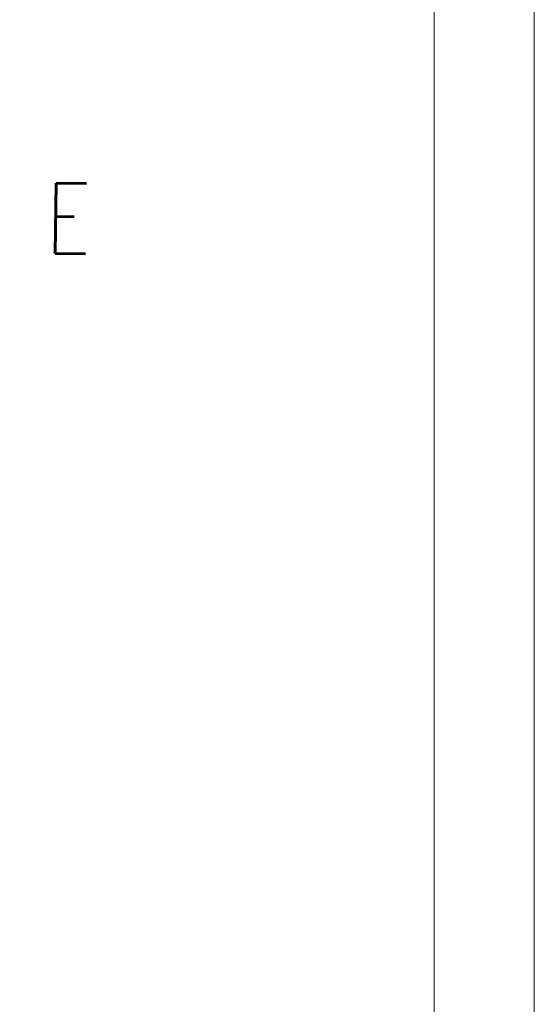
# Model space of a CAD drawing. Header units: millimetres. Extents: x -740 to 33545, y -26688 to 22494.
# Tile 74 of 256: x 12544 to 12774, y 7450 to 7890. Entities that reach past the tile are written whole.
import ezdxf

# ---------------------------------------------------------------- set-up
doc = ezdxf.new("R2010")
doc.units = ezdxf.units.MM
doc.header["$MEASUREMENT"] = 0
for name, color, linetype, lineweight in [('Nowe_820-G Rysunki Obrazki_Nr_pióra__1', 252, 'Continuous', 13), ('Nowe_820-G Rysunki Obrazki_Nr_pióra__23', 252, 'Continuous', 15), ('wymiarowanie', 252, 'Continuous', 9)]:
    doc.layers.add(name, color=color, linetype=linetype, lineweight=lineweight)
doc.styles.add('STYL_AUTOMATYCZNY_4', font='txt', dxfattribs={"width": 0.771677})

msp = doc.modelspace()

# ---------------------------------------------------------------- linework, layer by layer
at = {"layer": 'Nowe_820-G Rysunki Obrazki_Nr_pióra__23', "linetype": 'Continuous', "lineweight": 15}
msp.add_lwpolyline([(12728.99, 8119.48), (12728.99, 5249.28)], dxfattribs=at)
at = {"layer": 'wymiarowanie'}
msp.add_lwpolyline([(8573.71, 8148.27), (8573.71, 5178.27), (12773.71, 5178.27), (12773.71, 8148.27), (8573.71, 8148.27)], dxfattribs=at)

# ---------------------------------------------------------------- texts
at = {"layer": 'Nowe_820-G Rysunki Obrazki_Nr_pióra__1', "linetype": 'Continuous', "lineweight": 13, "insert": (12555.42, 7785.74), "char_height": 31.3969, "attachment_point": 7, "rotation": 359.2278, "style": 'STYL_AUTOMATYCZNY_4'}
msp.add_mtext('\\A1;{\\pql;\\fRomanS|b0|i0|c0|p0;\\W0.771677;E}', dxfattribs=at)

doc.saveas('drawing.dxf')
